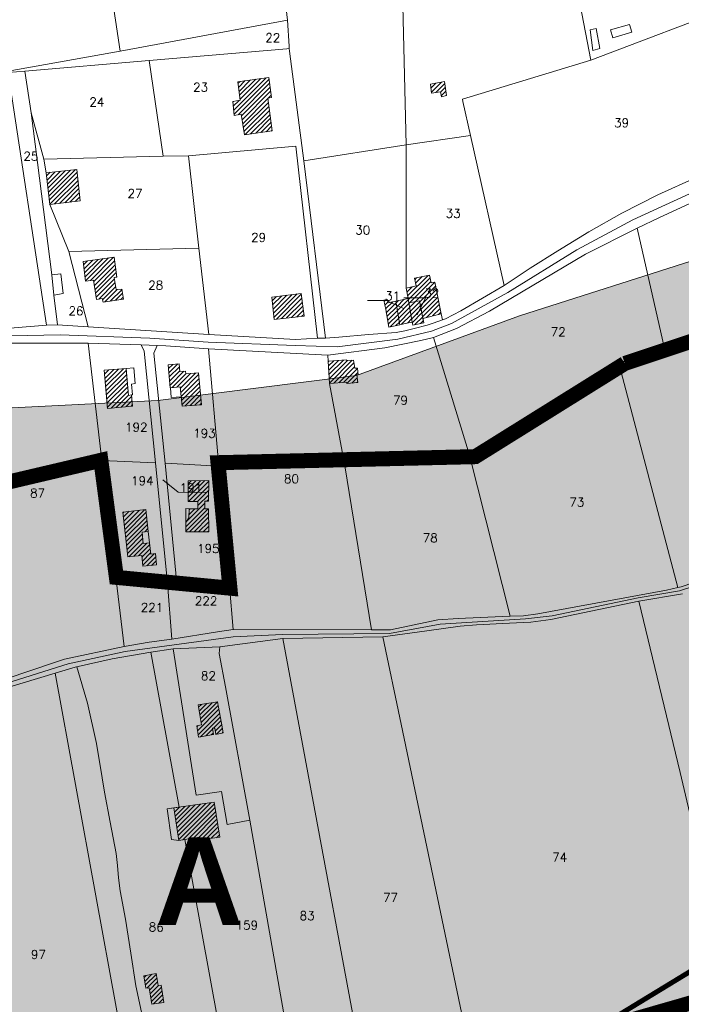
# Model space of a CAD drawing. Header units: metres. Extents: x 578835 to 593571, y 248557 to 255108.
# Tile 130 of 251: x 585143 to 585408, y 251097 to 251490. Entities that reach past the tile are written whole.
import ezdxf

# ---------------------------------------------------------------- set-up
doc = ezdxf.new("R2010")
doc.units = ezdxf.units.M
doc.linetypes.add('CACHEX2', pattern=[0.75, 0.5, -0.25])
doc.linetypes.add('SOLID_LINE', pattern=[0])
for name, color, linetype, lineweight in [('Cad-BATIMENT_BATI_LEGER13', 7, 'SOLID_LINE', 0), ('Cad-BATIMENT_BATI_PRIVE12', 7, 'SOLID_LINE', 0), ('Cad-BATIMENT_BATI_PRIVE12_HACH', 7, 'SOLID_LINE', 0), ('Cad-PARCELLAIRE_PARCELLE1', 250, 'SOLID_LINE', 0), ('Cad-PARCELLAIRE_PARCELLE1_', 250, 'SOLID_LINE', 0), ('Cad-RESEAU_ROUT_AXE_DE_VOIE26', 255, 'SOLID_LINE', 0), ('Cad-RESEAU_ROUT_LIMITE_DE_VOIE_P23', 8, 'SOLID_LINE', 0), ('Cad-TOPONYMIE_DETAIL_PARCELLAIR181', 7, 'SOLID_LINE', 0), ('Cad-TOPONYMIE_NUMERO_DE_PARCELL182', 250, 'SOLID_LINE', 0), ('EBC', 114, 'Continuous', 53), ('EBC hachures', 114, 'Continuous', 18), ('PLU', 7, 'CACHEX2', 5), ('PPRI global - contour', 152, 'Continuous', 5), ('PPRI global - hachures', 152, 'Continuous', 5)]:
    doc.layers.add(name, color=color, linetype=linetype, lineweight=lineweight)
doc.layers.add('PLU nom', color=7, linetype='Continuous')
doc.styles.get("Standard").update_dxf_attribs({"font": 'arialbd_0.ttf', "height": 50})
doc.styles.add('TEXTSTYLE_45_11', font='txt.shx', dxfattribs={"oblique": 50})

msp = doc.modelspace()

# ---------------------------------------------------------------- hatches: boundary and pattern name
at = {"layer": 'Cad-BATIMENT_BATI_PRIVE12_HACH', "ltscale": 0.4}
h = msp.add_hatch(dxfattribs=at)
h.set_pattern_fill('ANSI31', color=256, scale=0.4, style=0)
h.paths.add_polyline_path([(585244.16, 251445.94), (585242.49, 251459.07), (585243.87, 251459.29), (585242.87, 251467.35), (585230.4, 251465.63), (585231.42, 251458.26), (585228.42, 251457.67), (585229.05, 251452.15), (585231.82, 251452.61), (585233.08, 251444.46)])
h = msp.add_hatch(dxfattribs=at)
h.set_pattern_fill('ANSI31', color=256, scale=0.4, style=0)
h.paths.add_polyline_path([(585313.87, 251460.14), (585313.07, 251465.65), (585307.39, 251464.61), (585307.85, 251461.09), (585311.44, 251461.61), (585311.85, 251459.63)])
h = msp.add_hatch(dxfattribs=at)
h.set_pattern_fill('ANSI31', color=256, scale=0.4, style=0)
h.paths.add_polyline_path([(585167.44, 251418.01), (585166.14, 251430.61), (585153.89, 251429.25), (585155.27, 251416.54)])
h = msp.add_hatch(dxfattribs=at)
h.set_pattern_fill('ANSI31', color=256, scale=0.4, style=0)
h.paths.add_polyline_path([(585181.78, 251382.54), (585181.05, 251387.38), (585182.11, 251387.58), (585181.03, 251395.52), (585168.64, 251393.81), (585169.63, 251385.97), (585172.81, 251386.35), (585174.03, 251378.65), (585176.31, 251378.95), (585176.68, 251377.54), (585184.74, 251378.76), (585184.16, 251382.73)])
h = msp.add_hatch(dxfattribs=at)
h.set_pattern_fill('ANSI31', color=256, scale=0.4, style=0)
h.paths.add_polyline_path([(585311.69, 251372.9), (585309.24, 251385.51), (585307.69, 251385.27), (585307.1, 251388.34), (585301.03, 251387.06), (585301.78, 251384), (585297.73, 251383.1), (585298.49, 251379.03), (585298.79, 251377.28), (585303.1, 251378.08), (585304.43, 251371.06)])
h = msp.add_hatch(dxfattribs=at)
h.set_pattern_fill('ANSI31', color=256, scale=0.4, style=0)
h.paths.add_polyline_path([(585257.02, 251372), (585255.78, 251381.04), (585244.03, 251379.5), (585245.02, 251370.66)])
h = msp.add_hatch(dxfattribs=at)
h.set_pattern_fill('ANSI31', color=256, scale=0.4, style=0)
h.paths.add_polyline_path([(585300.1, 251369.59), (585298.79, 251377.28), (585298.49, 251379.03), (585293.54, 251377.95), (585295.24, 251368.52), (585297.34, 251369.02)])
h = msp.add_hatch(dxfattribs=at)
h.set_pattern_fill('ANSI31', color=256, scale=0.4, style=0)
h.paths.add_polyline_path([(585295.24, 251368.52), (585293.54, 251377.95), (585290.48, 251377.26), (585290.2, 251378.57), (585288.82, 251378.34), (585289.54, 251374.61), (585290.79, 251367.58)])
h = msp.add_hatch(dxfattribs=at)
h.set_pattern_fill('ANSI31', color=256, scale=0.4, style=0)
h.paths.add_polyline_path([(585304.82, 251369.31), (585303.1, 251378.08), (585298.79, 251377.28), (585298.94, 251376.52), (585300.19, 251369.6), (585300.37, 251368.38)])
h = msp.add_hatch(dxfattribs=at)
h.set_pattern_fill('ANSI31', color=256, scale=0.4, style=0)
h.paths.add_polyline_path([(585207.02, 251352.88), (585202.68, 251352.51), (585203.45, 251343.33), (585207.47, 251343.66), (585207.79, 251339.79), (585208.18, 251336.03), (585215.97, 251336.57), (585214.74, 251349.28), (585209.67, 251348.86), (585209.58, 251349.97), (585207.27, 251349.89)])
h = msp.add_hatch(dxfattribs=at)
h.set_pattern_fill('ANSI31', color=256, scale=0.4, style=0)
h.paths.add_polyline_path([(585277.15, 251351.17), (585276.73, 251354.36), (585273.93, 251354.25), (585273.91, 251354.46), (585266.62, 251353.97), (585267.03, 251345.08), (585273.84, 251345.54), (585273.97, 251344.99), (585278.38, 251345.48), (585278.04, 251348.46), (585278.54, 251348.5), (585278.31, 251351.15)])
h = msp.add_hatch(dxfattribs=at)
h.set_pattern_fill('ANSI31', color=256, scale=0.4, style=0)
h.paths.add_polyline_path([(585178.34, 251335.09), (585188.31, 251336.04), (585187.94, 251340.47), (585186.8, 251340.26), (585185.9, 251351), (585177.06, 251350.37)])
h = msp.add_hatch(dxfattribs=at)
h.set_pattern_fill('ANSI31', color=256, scale=0.4, style=0)
h.paths.add_polyline_path([(585218.84, 251306.26), (585210.61, 251306.13), (585210.64, 251297.89), (585214.51, 251297.88), (585214.51, 251294.98), (585210.96, 251295.02), (585210.94, 251291.34), (585209.68, 251289.56), (585209.67, 251285.77), (585218.82, 251285.76), (585218.79, 251295), (585217.23, 251294.98), (585217.22, 251298), (585218.79, 251298.02)])
h = msp.add_hatch(dxfattribs=at)
h.set_pattern_fill('ANSI31', color=256, scale=0.4, style=0)
h.paths.add_polyline_path([(585193.76, 251294.69), (585194.65, 251285.96), (585192.21, 251285.65), (585192.66, 251281.12), (585195.12, 251281.32), (585195.66, 251276.91), (585197.54, 251277.06), (585197.92, 251272.52), (585192.52, 251272.07), (585192.08, 251276.27), (585186.51, 251275.8), (585184.44, 251293.69)])
h = msp.add_hatch(dxfattribs=at)
h.set_pattern_fill('ANSI31', color=256, scale=0.4, style=0)
h.paths.add_polyline_path([(585223.99, 251209.28), (585222.36, 251217.83), (585214.55, 251216.62), (585215.96, 251208.6), (585214.01, 251208.22), (585214.73, 251203.71), (585220.74, 251204.76), (585220.28, 251207.29), (585221.26, 251207.37), (585221.72, 251204.84), (585224.56, 251205.42)])
h = msp.add_hatch(dxfattribs=at)
h.set_pattern_fill('ANSI31', color=256, scale=0.4, style=0)
h.paths.add_polyline_path([(585223.27, 251163.73), (585221.03, 251177.7), (585204.89, 251175.46), (585206.88, 251162.47), (585209.33, 251162.79), (585215.1, 251163.72), (585215.27, 251162.73)])
h = msp.add_hatch(dxfattribs=at)
h.set_pattern_fill('ANSI31', color=256, scale=0.4, style=0)
h.paths.add_polyline_path([(585200.85, 251097.65), (585199.78, 251104.58), (585198.63, 251104.49), (585197.89, 251109.33), (585192.86, 251108.35), (585193.69, 251103.4), (585194.99, 251103.62), (585196.04, 251097.02)])
at = {"layer": 'EBC hachures', "ltscale": 0.4}
h = msp.add_hatch(dxfattribs=at)
h.set_pattern_fill('EBC', color=256, scale=6, style=0, pattern_type=2)
h.set_pattern_definition([(0, (0, 0), (0, 48), []), (90, (0, 0), (-48, 3e-15), []), (90, (6, 0), (-48, 3e-15), [-21, 6, -21]), (90, (42, 0), (-48, 3e-15), [-21, 6, -21]), (0, (0, 6), (0, 48), [-21, 6, -21]), (0, (0, 42), (0, 48), [-21, 6, -21]), (90, (6.6, 0), (-48, 3e-15), [-18, 3, -6, 3, -18]), (90, (41.4, 0), (-48, 3e-15), [-18, 3, -6, 3, -18]), (90, (7.2, 0), (-48, 3e-15), [-16.2, 1.8, -12, 1.8, -16.2]), (90, (40.8, 0), (-48, 3e-15), [-16.2, 1.8, -12, 1.8, -16.2]), (90, (7.8, 0), (-48, 3e-15), [-15, 1.2, -15.6, 1.2, -15]), (90, (40.2, 0), (-48, 3e-15), [-15, 1.2, -15.6, 1.2, -15]), (90, (8.4, 0), (-48, 3e-15), [-14.4, 0.6, -18, 0.6, -14.4]), (90, (39.6, 0), (-48, 3e-15), [-14.4, 0.6, -18, 0.6, -14.4]), (90, (9, 0), (-48, 3e-15), [-13.5, 0.6, -19.8, 0.6, -13.5]), (90, (39, 0), (-48, 3e-15), [-13.5, 0.6, -19.8, 0.6, -13.5]), (90, (9.6, 0), (-48, 3e-15), [-12.6, 0.6, -21.6, 0.6, -12.6]), (90, (38.4, 0), (-48, 3e-15), [-12.6, 0.6, -21.6, 0.6, -12.6]), (90, (10.2, 0), (-48, 3e-15), [-12, 0.6, -22.8, 0.6, -12]), (90, (37.8, 0), (-48, 3e-15), [-12, 0.6, -22.8, 0.6, -12]), (90, (10.8, 0), (-48, 3e-15), [-11.4, 0.3, -24.6, 0.3, -11.4]), (90, (37.2, 0), (-48, 3e-15), [-11.4, 0.3, -24.6, 0.3, -11.4]), (90, (11.28, 0), (-48, 3e-15), [-11.22, 0, -25.56, 0, -11.22]), (90, (36.72, 0), (-48, 3e-15), [-11.22, 0, -25.56, 0, -11.22]), (0, (0, 6.6), (0, 48), [-18, 3, -6, 3, -18]), (0, (0, 41.4), (0, 48), [-18, 3, -6, 3, -18]), (0, (0, 7.2), (0, 48), [-16.2, 1.8, -12, 1.8, -16.2]), (0, (0, 40.8), (0, 48), [-16.2, 1.8, -12, 1.8, -16.2]), (0, (0, 7.8), (0, 48), [-15, 1.2, -15.6, 1.2, -15]), (0, (0, 40.2), (0, 48), [-15, 1.2, -15.6, 1.2, -15]), (0, (0, 8.4), (0, 48), [-14.4, 0.6, -18, 0.6, -14.4]), (0, (0, 39.6), (0, 48), [-14.4, 0.6, -18, 0.6, -14.4]), (0, (0, 9), (0, 48), [-13.5, 0.6, -19.8, 0.6, -13.5]), (0, (0, 39), (0, 48), [-13.5, 0.6, -19.8, 0.6, -13.5]), (0, (0, 9.6), (0, 48), [-12.6, 0.6, -21.6, 0.6, -12.6]), (0, (0, 38.4), (0, 48), [-12.6, 0.6, -21.6, 0.6, -12.6]), (0, (0, 10.2), (0, 48), [-12, 0.6, -22.8, 0.6, -12]), (0, (0, 37.8), (0, 48), [-12, 0.6, -22.8, 0.6, -12]), (0, (0, 10.8), (0, 48), [-11.4, 0.3, -24.6, 0.3, -11.4]), (0, (0, 37.2), (0, 48), [-11.4, 0.3, -24.6, 0.3, -11.4])])
h.paths.add_polyline_path([(585764.55, 251412.8), (585680.47, 251386.26), (585657.99, 251397.31), (585497.19, 251345.03), (585460.38, 251331.48), (585464.25, 251288.88), (585479.75, 251248.22), (585501.06, 251228.86), (585513.66, 251194.98), (585504.94, 251153.35), (585413.88, 251111.72), (585351.89, 251073.97), (585317.98, 251034.28), (585378.04, 251059.45), (585480.72, 251097.2), (585549.5, 251155.29), (585630.87, 251226.93), (585686.08, 251285.01), (585730.64, 251357.62), (585786.17, 251403.44), (585810.39, 251426.68), (585895.64, 251472.18), (586006.07, 251520.58), (586101.97, 251538.01), (586103.9, 251560.27), (586029.32, 251542.85), (585949.88, 251516.71), (585861.73, 251481.86), (585775.52, 251443.13), (585757.11, 251430.55), (585761.96, 251414.09)])
at = {"layer": 'PPRI global - hachures', "ltscale": 0.4}
h = msp.add_hatch(dxfattribs=at)
h.set_pattern_fill('ANSI36', color=256, scale=2, style=0)
h.paths.add_polyline_path([(585242.56, 250780.23), (585265.66, 250798.09), (585286.7, 250804.38), (585289.93, 250787.96), (585326.39, 250810.17), (585330.51, 250825.48), (585332.77, 250868.33), (585348.01, 250892.87), (585368.08, 250929.4), (585385.04, 250960.79), (585420, 251010.54), (585447.53, 251036.99), (585518.72, 251077.28), (585598.27, 251123.95), (585621.04, 251151.16), (585692.53, 251198.38), (585723.43, 251230.19), (585637.54, 251423.36), (585591.28, 251427.03), (585538.57, 251422.44), (585488.16, 251414.81), (585414.83, 251394.96), (585343.03, 251372.05), (585277.87, 251348.23), (585198.43, 251338.3), (585108.29, 251333.72), (585046.42, 251316.92), (585001.35, 251284.85), (584795.87, 251178.72), (584800.22, 251164.72), (584815.5, 251086.08), (584822.37, 251051.72), (584819.32, 251024.99), (584791.82, 251006.67), (584731.47, 250981.47), (584700.16, 250976.13), (584659.67, 250974.6), (584593.22, 250952.46), (584510.56, 250915.62), (584433.42, 250868.28), (584351.68, 250824.76), (584321.89, 250808.72), (584305.85, 250783.52), (584289.81, 250751.95), (584310.44, 250703.84), (584324.95, 250679.41), (584347.1, 250669.48), (584371.55, 250659.56), (584400.57, 250641.23), (584409.74, 250621.38), (584399.81, 250601.53), (584383, 250586.26), (584353.21, 250570.99), (584343.28, 250555.72), (584342.52, 250547.32), (584351.68, 250539.68), (584363.14, 250532.81), (584402.1, 250526.7), (584442.58, 250516.01), (584470.85, 250509.9), (584483.07, 250499.98), (584489.18, 250483.18), (584480.78, 250466.38), (584358.94, 250424.9), (584287.9, 250398.94), (584209.22, 250382.14), (584125.96, 250363.05), (584103.32, 250351.74), (584085.24, 250360.61), (584066.5, 250379.34), (584071.07, 250273.21), (584114.62, 250275.14), (584147.19, 250265.93), (584185.77, 250251.87), (584224.57, 250241.26), (584264.15, 250239.99), (584302.22, 250247.96), (584339.45, 250262.04), (584392.88, 250285.19), (584363.5, 250180.41), (584396.55, 250191.71), (584429.35, 250209.71), (584463.06, 250232.48), (584509.48, 250247.33), (584563.23, 250258.54), (584653.27, 250281.47), (584710.91, 250295.68), (584752.12, 250307.72), (584786.5, 250341.33), (584838.38, 250380.15), (584946.57, 250440.75), (585046.31, 250526.64), (585147.58, 250632.48), (585219.01, 250708.68), (585240.76, 250756.07)])

# ---------------------------------------------------------------- linework, layer by layer
at = {"layer": 'Cad-BATIMENT_BATI_LEGER13'}
for points in [[(585375.12, 251478.87), (585373.62, 251486.88), (585371.27, 251486.35), (585372.3, 251478.08), (585375.12, 251478.87), (585375.12, 251478.87)], [(585375.12, 251478.87), (585373.62, 251486.88), (585371.27, 251486.35), (585372.3, 251478.08), (585375.12, 251478.87), (585375.12, 251478.87)], [(585387.85, 251485.4), (585387.02, 251488.45), (585379.44, 251486.37), (585380.28, 251483.2), (585387.85, 251485.4), (585387.85, 251485.4)], [(585387.85, 251485.4), (585387.02, 251488.45), (585379.44, 251486.37), (585380.28, 251483.2), (585387.85, 251485.4), (585387.85, 251485.4)], [(585160.72, 251380.99), (585159.74, 251388.83), (585156.07, 251388.41), (585156.99, 251380.35), (585160.72, 251380.99), (585160.72, 251380.99)], [(585160.72, 251380.99), (585159.74, 251388.83), (585156.07, 251388.41), (585156.99, 251380.35), (585160.72, 251380.99), (585160.72, 251380.99)], [(585185.9, 251351), (585186.8, 251340.26), (585187.94, 251340.47), (585188.43, 251340.51), (585187.99, 251344.82), (585189.45, 251345.06), (585188.93, 251351.36), (585185.9, 251351), (585185.9, 251351)], [(585185.9, 251351), (585186.8, 251340.26), (585187.94, 251340.47), (585188.43, 251340.51), (585187.99, 251344.82), (585189.45, 251345.06), (585188.93, 251351.36), (585185.9, 251351), (585185.9, 251351)], [(585210.96, 251295.02), (585210.94, 251291.34), (585209.68, 251289.56), (585209.72, 251295.03), (585210.96, 251295.02), (585210.96, 251295.02)], [(585210.96, 251295.02), (585210.94, 251291.34), (585209.68, 251289.56), (585209.72, 251295.03), (585210.96, 251295.02), (585210.96, 251295.02)], [(585194.65, 251285.96), (585192.21, 251285.65), (585192.66, 251281.12), (585195.12, 251281.32), (585194.65, 251285.96), (585194.65, 251285.96)], [(585194.65, 251285.96), (585192.21, 251285.65), (585192.66, 251281.12), (585195.12, 251281.32), (585194.65, 251285.96), (585194.65, 251285.96)], [(585206.88, 251162.47), (585204.89, 251175.46), (585202.28, 251175.13), (585203.97, 251162.79), (585206.88, 251162.47), (585206.88, 251162.47)], [(585206.88, 251162.47), (585204.89, 251175.46), (585202.28, 251175.13), (585203.97, 251162.79), (585206.88, 251162.47), (585206.88, 251162.47)]]:
    msp.add_lwpolyline(points, close=True, dxfattribs=at)
at = {"layer": 'Cad-BATIMENT_BATI_PRIVE12'}
for points in [[(585244.16, 251445.94), (585242.49, 251459.07), (585243.87, 251459.29), (585242.87, 251467.35), (585230.4, 251465.63), (585231.42, 251458.26), (585228.42, 251457.67), (585229.05, 251452.15), (585231.82, 251452.61), (585233.08, 251444.46), (585244.16, 251445.94), (585244.16, 251445.94)], [(585313.87, 251460.14), (585313.07, 251465.65), (585307.39, 251464.61), (585307.85, 251461.09), (585311.44, 251461.61), (585311.85, 251459.63), (585313.87, 251460.14), (585313.87, 251460.14)], [(585167.44, 251418.01), (585166.14, 251430.61), (585153.89, 251429.25), (585155.27, 251416.54), (585167.44, 251418.01), (585167.44, 251418.01)], [(585181.78, 251382.54), (585181.05, 251387.38), (585182.11, 251387.58), (585181.03, 251395.52), (585168.64, 251393.81), (585169.63, 251385.97), (585172.81, 251386.35), (585174.03, 251378.65), (585176.31, 251378.95), (585176.68, 251377.54), (585184.74, 251378.76), (585184.16, 251382.73), (585181.78, 251382.54), (585181.78, 251382.54)], [(585311.69, 251372.9), (585309.24, 251385.51), (585307.69, 251385.27), (585307.1, 251388.34), (585301.03, 251387.06), (585301.78, 251384), (585297.73, 251383.1), (585298.49, 251379.03), (585298.79, 251377.28), (585303.1, 251378.08), (585304.43, 251371.06), (585311.69, 251372.9), (585311.69, 251372.9)], [(585257.02, 251372), (585255.78, 251381.04), (585244.03, 251379.5), (585245.02, 251370.66), (585257.02, 251372), (585257.02, 251372)], [(585300.1, 251369.59), (585298.79, 251377.28), (585298.79, 251377.28), (585298.79, 251377.28), (585298.49, 251379.03), (585293.54, 251377.95), (585295.24, 251368.52), (585297.34, 251369.02), (585300.1, 251369.59), (585300.1, 251369.59)], [(585295.24, 251368.52), (585293.54, 251377.95), (585290.48, 251377.26), (585290.2, 251378.57), (585288.82, 251378.34), (585289.54, 251374.61), (585290.79, 251367.58), (585295.24, 251368.52), (585295.24, 251368.52)], [(585304.82, 251369.31), (585303.1, 251378.08), (585298.79, 251377.28), (585298.94, 251376.52), (585300.19, 251369.6), (585300.37, 251368.38), (585304.82, 251369.31), (585304.82, 251369.31)], [(585207.02, 251352.88), (585202.68, 251352.51), (585203.45, 251343.33), (585207.47, 251343.66), (585207.79, 251339.79), (585208.18, 251336.03), (585215.97, 251336.57), (585214.74, 251349.28), (585209.67, 251348.86), (585209.58, 251349.97), (585207.27, 251349.89), (585207.02, 251352.88), (585207.02, 251352.88)], [(585277.15, 251351.17), (585276.73, 251354.36), (585273.93, 251354.25), (585273.91, 251354.46), (585266.62, 251353.97), (585267.03, 251345.08), (585273.84, 251345.54), (585273.97, 251344.99), (585278.38, 251345.48), (585278.04, 251348.46), (585278.54, 251348.5), (585278.31, 251351.15), (585277.15, 251351.17), (585277.15, 251351.17)], [(585178.34, 251335.09), (585188.31, 251336.04), (585187.94, 251340.47), (585186.8, 251340.26), (585185.9, 251351), (585177.06, 251350.37), (585178.34, 251335.09), (585178.34, 251335.09)], [(585218.84, 251306.26), (585210.61, 251306.13), (585210.64, 251297.89), (585214.51, 251297.88), (585214.51, 251294.98), (585210.96, 251295.02), (585210.94, 251291.34), (585209.68, 251289.56), (585209.67, 251285.77), (585218.82, 251285.76), (585218.79, 251295), (585217.23, 251294.98), (585217.22, 251298), (585218.79, 251298.02), (585218.84, 251306.26), (585218.84, 251306.26)], [(585193.76, 251294.69), (585194.65, 251285.96), (585192.21, 251285.65), (585192.66, 251281.12), (585195.12, 251281.32), (585195.66, 251276.91), (585197.54, 251277.06), (585197.92, 251272.52), (585192.52, 251272.07), (585192.08, 251276.27), (585186.51, 251275.8), (585184.44, 251293.69), (585193.76, 251294.69), (585193.76, 251294.69)], [(585223.99, 251209.28), (585222.36, 251217.83), (585214.55, 251216.62), (585215.96, 251208.6), (585214.01, 251208.22), (585214.73, 251203.71), (585220.74, 251204.76), (585220.28, 251207.29), (585221.26, 251207.37), (585221.72, 251204.84), (585224.56, 251205.42), (585223.99, 251209.28), (585223.99, 251209.28)], [(585223.27, 251163.73), (585221.03, 251177.7), (585204.89, 251175.46), (585206.88, 251162.47), (585209.33, 251162.79), (585215.1, 251163.72), (585215.27, 251162.73), (585223.27, 251163.73), (585223.27, 251163.73)], [(585200.85, 251097.65), (585199.78, 251104.58), (585198.63, 251104.49), (585197.89, 251109.33), (585192.86, 251108.35), (585193.69, 251103.4), (585194.99, 251103.62), (585196.04, 251097.02), (585200.85, 251097.65), (585200.85, 251097.65)]]:
    msp.add_lwpolyline(points, close=True, dxfattribs=at)
at = {"layer": 'Cad-PARCELLAIRE_PARCELLE1'}
for points in [[(585297.71, 251440.39), (585323.37, 251444.11), (585320.34, 251457.68), (585320.18, 251458.67), (585371.47, 251474.22), (585345.78, 251607.73), (585338.85, 251644.16), (585292.92, 251640.42), (585297.71, 251440.39), (585297.71, 251440.39)], [(585250.97, 251478.84), (585250.97, 251479.85), (585250.35, 251490.16), (585244.86, 251536.97), (585244.78, 251537.97), (585244.62, 251538.95), (585240.2, 251563.1), (585239.96, 251564.08), (585239.8, 251565.08), (585233.95, 251590.56), (585230.68, 251611.91), (585229.26, 251618.03), (585224.93, 251636.29), (585252.22, 251637.13), (585292.92, 251640.42), (585297.71, 251440.39), (585256.87, 251433.96), (585251.13, 251477.85), (585250.97, 251478.84), (585250.97, 251478.84)], [(585164.03, 251629.07), (585175.61, 251530.16), (585183.45, 251477.87), (585250.35, 251490.16), (585244.86, 251536.97), (585244.78, 251537.97), (585243.8, 251537.88), (585199.46, 251532.82), (585198.48, 251532.75), (585198.31, 251533.74), (585195.49, 251557.69), (585195.39, 251558.69), (585196.38, 251558.77), (585238.97, 251564), (585239.96, 251564.08), (585239.8, 251565.08), (585233.95, 251590.56), (585230.68, 251611.91), (585188.92, 251607.53), (585185.84, 251631.46), (585169.33, 251629.74), (585164.03, 251629.07), (585164.03, 251629.07)], [(585089.15, 251615.67), (585134.8, 251469.23), (585183.45, 251477.87), (585175.61, 251530.16), (585164.03, 251629.07), (585151.38, 251627.57), (585096.69, 251617.2), (585090.13, 251615.87), (585089.15, 251615.67), (585089.15, 251615.67)], [(585009.38, 251590.71), (585024.14, 251596.63), (585039.41, 251601.25), (585042.45, 251602.4), (585049.1, 251604.63), (585059.15, 251607.7), (585069.83, 251611.05), (585084.21, 251614.58), (585088.18, 251615.47), (585089.15, 251615.67), (585134.8, 251469.23), (585138.66, 251469.32), (585153.96, 251368.28), (585131.2, 251366.48), (585119.76, 251365.2), (585107.13, 251363.35), (585104.33, 251381.07), (585094.34, 251521.13), (585093.23, 251537.32), (585091.96, 251554.48), (585090.35, 251577.65), (585016.44, 251561.43), (585009.38, 251590.71), (585009.38, 251590.71)], [(585336.88, 251384.26), (585347.26, 251391.15), (585358.3, 251398.1), (585370.78, 251405.61), (585383.92, 251413.05), (585398.32, 251420.39), (585413.56, 251427.35), (585431.44, 251435.31), (585441.66, 251439.41), (585432.26, 251487.66), (585430.52, 251496.66), (585371.47, 251474.22), (585320.18, 251458.67), (585320.34, 251457.68), (585323.37, 251444.11), (585336.88, 251384.26), (585336.88, 251384.26)], [(585134.8, 251469.23), (585138.66, 251469.32), (585145.29, 251469.89), (585194.99, 251474.05), (585249.99, 251478.76), (585250.97, 251478.84), (585250.97, 251479.85), (585250.35, 251490.16), (585183.45, 251477.87), (585134.8, 251469.23), (585134.8, 251469.23)], [(585194.99, 251474.05), (585249.99, 251478.76), (585250.97, 251478.84), (585251.13, 251477.85), (585256.87, 251433.96), (585265.44, 251363.12), (585262.3, 251363.19), (585253.66, 251439.83), (585210.69, 251436.01), (585200.66, 251435.83), (585194.99, 251474.05), (585194.99, 251474.05)], [(585194.99, 251474.05), (585200.66, 251435.83), (585152.94, 251434.63), (585147.93, 251453.16), (585145.29, 251469.89), (585194.99, 251474.05), (585194.99, 251474.05)], [(585145.29, 251469.89), (585147.93, 251453.16), (585156.07, 251388.41), (585156.99, 251380.35), (585158.39, 251368.54), (585153.96, 251368.28), (585138.66, 251469.32), (585145.29, 251469.89), (585145.29, 251469.89)], [(585147.93, 251453.16), (585152.94, 251434.63), (585153.89, 251429.25), (585155.27, 251416.54), (585162.87, 251397.78), (585170.66, 251367.67), (585158.39, 251368.54), (585156.99, 251380.35), (585156.07, 251388.41), (585147.93, 251453.16), (585147.93, 251453.16)], [(585298.49, 251379.03), (585297.73, 251383.1), (585297.71, 251440.39), (585323.37, 251444.11), (585336.88, 251384.26), (585319.6, 251374.01), (585313.51, 251370.94), (585312.22, 251370.49), (585311.69, 251372.9), (585304.43, 251371.06), (585303.1, 251378.08), (585298.79, 251377.28), (585298.49, 251379.03), (585298.49, 251379.03)], [(585214.94, 251399.13), (585210.69, 251436.01), (585253.66, 251439.83), (585262.3, 251363.19), (585253.44, 251362.67), (585218.81, 251364.68), (585214.94, 251399.13), (585214.94, 251399.13)], [(585300.1, 251369.59), (585300.37, 251368.38), (585304.82, 251369.31), (585304.43, 251371.06), (585311.69, 251372.9), (585312.22, 251370.49), (585308.54, 251369.18), (585306.06, 251368.31), (585300.98, 251366.99), (585297.26, 251366.12), (585293.69, 251365.37), (585282.71, 251364.57), (585270.84, 251363.57), (585265.44, 251363.12), (585256.87, 251433.96), (585297.71, 251440.39), (585297.73, 251383.1), (585298.49, 251379.03), (585293.54, 251377.95), (585295.24, 251368.52), (585297.34, 251369.02), (585300.1, 251369.59), (585300.1, 251369.59)], [(585200.66, 251435.83), (585210.69, 251436.01), (585214.94, 251399.13), (585162.87, 251397.78), (585155.27, 251416.54), (585153.89, 251429.25), (585152.94, 251434.63), (585200.66, 251435.83), (585200.66, 251435.83)], [(585435.98, 251427.56), (585432.86, 251426.3), (585427.66, 251424.41), (585422.57, 251422.2), (585417.24, 251419.86), (585409.07, 251416.05), (585398.91, 251411.3), (585390.04, 251407.1), (585400.9, 251359.08), (585450.43, 251375.04), (585435.98, 251427.56), (585435.98, 251427.56)], [(585400.9, 251359.08), (585384.69, 251353.82), (585382.88, 251352.66), (585323.1, 251316.45), (585308.62, 251363.39), (585317.88, 251366.96), (585330.98, 251373.95), (585369.39, 251396.68), (585390.04, 251407.1), (585400.9, 251359.08), (585400.9, 251359.08)], [(585170.66, 251367.67), (585218.81, 251364.68), (585214.94, 251399.13), (585162.87, 251397.78), (585170.66, 251367.67), (585170.66, 251367.67)], [(585300.1, 251369.59), (585298.79, 251377.28), (585298.49, 251379.03), (585293.54, 251377.95), (585295.24, 251368.52), (585297.34, 251369.02), (585300.1, 251369.59), (585300.1, 251369.59)], [(585300.1, 251369.59), (585300.37, 251368.38), (585304.82, 251369.31), (585304.43, 251371.06), (585303.1, 251378.08), (585298.79, 251377.28), (585300.1, 251369.59), (585300.1, 251369.59)], [(585450.43, 251375.04), (585400.9, 251359.08), (585384.69, 251353.82), (585382.88, 251352.66), (585406.34, 251263.55), (585407.64, 251263.77), (585436.33, 251273.64), (585473.24, 251288.67), (585458.07, 251345.81), (585450.43, 251375.04), (585450.43, 251375.04)], [(585308.62, 251363.39), (585303.6, 251362.19), (585289.25, 251359.31), (585266.42, 251356.4), (585266.62, 251353.97), (585267.03, 251345.08), (585273.25, 251312.16), (585323.1, 251316.45), (585308.62, 251363.39), (585308.62, 251363.39)], [(585184.98, 251240.01), (585161.16, 251234.89), (585156.75, 251233.41), (585138.24, 251227.18), (585132.12, 251245.05), (585128.83, 251262.73), (585124.98, 251285.14), (585121.5, 251302.91), (585116.99, 251320.48), (585108.77, 251356.58), (585122.37, 251359.61), (585128.22, 251360.55), (585136.5, 251361.14), (585148.21, 251361.11), (585170.63, 251361.2), (585176.13, 251314.28), (585181.85, 251266.61), (585184.98, 251240.01), (585184.98, 251240.01)], [(585191.87, 251360.53), (585170.63, 251361.2), (585176.13, 251314.28), (585197.55, 251313.29), (585193.08, 251357.96), (585191.87, 251360.53), (585191.87, 251360.53)], [(585206.12, 251265.18), (585201.44, 251313.17), (585196.85, 251357.15), (585198.16, 251360.28), (585191.87, 251360.53), (585193.08, 251357.96), (585197.55, 251313.29), (585202.4, 251265.32), (585206.12, 251265.18), (585206.12, 251265.18)], [(585198.16, 251360.28), (585201.63, 251360.12), (585218.72, 251358.87), (585222.89, 251312.07), (585201.44, 251313.17), (585196.85, 251357.15), (585198.16, 251360.28), (585198.16, 251360.28)], [(585228.6, 251246.78), (585227.07, 251264.04), (585222.89, 251312.07), (585218.72, 251358.87), (585266.42, 251356.4), (585266.62, 251353.97), (585267.03, 251345.08), (585273.25, 251312.16), (585283.85, 251246.61), (585228.6, 251246.78), (585228.6, 251246.78)], [(585406.34, 251263.55), (585401.74, 251262.5), (585350.35, 251252.95), (585344.55, 251252.25), (585339.29, 251252.04), (585323.1, 251316.45), (585382.88, 251352.66), (585406.34, 251263.55), (585406.34, 251263.55)], [(585339.29, 251252.04), (585318.52, 251251.08), (585310.39, 251250.62), (585291.52, 251246.58), (585283.85, 251246.61), (585273.25, 251312.16), (585323.1, 251316.45), (585339.29, 251252.04), (585339.29, 251252.04)], [(585202.4, 251265.32), (585181.85, 251266.61), (585176.13, 251314.28), (585197.55, 251313.29), (585202.4, 251265.32), (585202.4, 251265.32)], [(585206.12, 251265.18), (585227.07, 251264.04), (585222.89, 251312.07), (585201.44, 251313.17), (585206.12, 251265.18), (585206.12, 251265.18)], [(585204.1, 251242.94), (585194.98, 251241.62), (585184.98, 251240.01), (585181.85, 251266.61), (585202.4, 251265.32), (585204.1, 251242.94), (585204.1, 251242.94)], [(585204.1, 251242.94), (585222.33, 251245.8), (585228.6, 251246.78), (585227.07, 251264.04), (585206.12, 251265.18), (585202.4, 251265.32), (585204.1, 251242.94), (585204.1, 251242.94)], [(585390.72, 251258.12), (585355.48, 251250.71), (585347.56, 251249.71), (585339.03, 251249.23), (585325.9, 251248.57), (585319.25, 251248.13), (585305.97, 251246.23), (585288.46, 251243.76), (585295.74, 251208.93), (585330.7, 251041.53), (585432.75, 251081.06), (585407.18, 251189.61), (585390.72, 251258.12), (585390.72, 251258.12)], [(585248.44, 251243.2), (585288.85, 251026.32), (585261.95, 251018.82), (585235.31, 251170.53), (585225.49, 251223.89), (585223.05, 251237.17), (585223.24, 251239.86), (585248.44, 251243.2), (585248.44, 251243.2)], [(585330.7, 251041.53), (585288.85, 251026.32), (585248.44, 251243.2), (585288.46, 251243.76), (585295.74, 251208.93), (585330.7, 251041.53), (585330.7, 251041.53)], [(585195.72, 251237.68), (585180.28, 251235.04), (585165.4, 251231.68), (585157.52, 251229.23), (585198.06, 251006.9), (585207.32, 251008.46), (585213.36, 251010.18), (585229.68, 251014.22), (585236.18, 251015.33), (585209.33, 251162.79), (585206.88, 251162.47), (585203.97, 251162.79), (585202.28, 251175.13), (585207.01, 251175.74), (585195.72, 251237.68), (585195.72, 251237.68)], [(585204.68, 251238.98), (585195.72, 251237.68), (585207.01, 251175.74), (585202.28, 251175.13), (585203.97, 251162.79), (585206.88, 251162.47), (585209.33, 251162.79), (585236.18, 251015.33), (585236.91, 251015.5), (585245.64, 251016.56), (585255.75, 251017.97), (585261.95, 251018.82), (585235.31, 251170.53), (585226.13, 251168.87), (585223.97, 251181.96), (585213.87, 251180.56), (585204.68, 251238.98), (585204.68, 251238.98)], [(585204.68, 251238.98), (585213.87, 251180.56), (585223.97, 251181.96), (585226.13, 251168.87), (585235.31, 251170.53), (585225.49, 251223.89), (585223.05, 251237.17), (585223.24, 251239.86), (585204.68, 251238.98), (585204.68, 251238.98)], [(585157.52, 251229.23), (585125.99, 251219.79), (585100.9, 251211.35), (585141.49, 251005.06), (585175.49, 251004.68), (585182.9, 251004.73), (585189.2, 251005.38), (585198.06, 251006.9), (585157.52, 251229.23), (585157.52, 251229.23)]]:
    msp.add_lwpolyline(points, close=True, dxfattribs=at)
msp.add_lwpolyline([(585432.75, 251081.06), (585407.18, 251189.61), (585390.72, 251258.12), (585408.12, 251261.03)], dxfattribs=at)
at = {"layer": 'Cad-PARCELLAIRE_PARCELLE1_'}
msp.add_lwpolyline([(585369.71, 251646.85), (585398.11, 251649.34), (585402.92, 251649.97), (585410.73, 251595.1), (585421.84, 251540.19), (585430.52, 251496.66), (585371.47, 251474.22), (585345.78, 251607.73), (585375.49, 251613.33), (585369.71, 251646.85), (585369.71, 251646.85)], close=True, dxfattribs=at)
at = {"layer": 'Cad-RESEAU_ROUT_AXE_DE_VOIE26'}
for points in [[(585581.83, 251468.99), (585524.55, 251456.88), (585484.85, 251446.97), (585460.99, 251441.55), (585433.9, 251431.34), (585388.33, 251410.41), (585365.89, 251398.39), (585338.42, 251381.46), (585315.79, 251369.02), (585307.85, 251365.95), (585294.46, 251362.81), (585270.16, 251359.64), (585253.37, 251360.22), (585218.64, 251361.55), (585195.34, 251363.1), (585159.47, 251364.43), (585140.05, 251364.04), (585127.9, 251363.11), (585107.11, 251358.93)], [(585427.88, 251269.03), (585406.91, 251262.15), (585390.48, 251259.4), (585356.02, 251252.23), (585345.41, 251250.96), (585311.3, 251248.9), (585291.07, 251245.09), (585248.35, 251244.71), (585228.65, 251243.85), (585185.39, 251238), (585162.6, 251233.05), (585137.8, 251225.2), (585103.84, 251214.16), (585044.12, 251191.24), (585033.83, 251184.28), (584958.04, 251152.65), (584885.32, 251126.23)]]:
    msp.add_lwpolyline(points, dxfattribs=at)
at = {"layer": 'Cad-RESEAU_ROUT_LIMITE_DE_VOIE_P23'}
for points in [[(585203.49, 251343.36), (585203.8, 251339.4), (585207.78, 251339.73)], [(585203.46, 251007.79), (585203.36, 251010.33), (585200.76, 251031.56), (585198.55, 251045.9), (585194.46, 251076.04), (585193.45, 251084.62), (585192.3, 251092.01), (585189.76, 251104.37), (585187.67, 251117.42), (585185.51, 251131.05), (585183.48, 251142.34), (585182.75, 251147.57), (585182.34, 251152.39), (585181.82, 251157.2), (585179.44, 251169.71), (585177.15, 251181.79), (585176.25, 251187.48), (585173.97, 251201.13), (585170.42, 251217.32), (585166.15, 251231.8)]]:
    msp.add_lwpolyline(points, dxfattribs=at)
at = {"layer": 'Cad-TOPONYMIE_DETAIL_PARCELLAIR181'}
for points in [[(585296.73, 251379.23), (585305.39, 251379.28), (585302.17, 251372.44), (585302.17, 251372.44)], [(585282.22, 251378.23), (585289.89, 251378.21), (585296.68, 251374.99), (585296.68, 251374.99)], [(585217.76, 251301.49), (585206.62, 251301.56), (585200.44, 251306.51), (585200.44, 251306.51)]]:
    msp.add_lwpolyline(points, dxfattribs=at)
at = {"layer": 'EBC', "ltscale": 0.4, "const_width": 2}
msp.add_lwpolyline([(585861.73, 251481.86), (585775.52, 251443.13), (585757.11, 251430.55), (585761.96, 251414.09), (585764.55, 251412.8), (585680.47, 251386.26), (585657.99, 251397.31), (585497.19, 251345.03), (585460.38, 251331.48), (585464.25, 251288.88), (585479.75, 251248.22), (585501.06, 251228.86), (585513.66, 251194.98), (585504.94, 251153.35), (585413.88, 251111.72), (585351.89, 251073.97)], dxfattribs=at)
at = {"layer": 'PLU', "color": 7, "ltscale": 2, "const_width": 6}
for points in [[(585385.07, 251353.03), (585385.07, 251353.03), (585385.07, 251353.03), (585385.07, 251353.03), (585452.14, 251375.39), (585505.49, 251378.4), (585505.49, 251378.4), (585532.63, 251384.29), (585625.1, 251395.62), (585676.34, 251402.78), (585677.13, 251394.61), (585664.22, 251380.13), (585664.22, 251380.13), (585664.22, 251380.13), (585664.22, 251380.13), (585664.22, 251380.13), (585664.22, 251380.13)], [(585008.45, 250981.73), (585029.46, 251001.16), (585104.57, 251025.65), (585181.31, 251032.18), (585207.44, 251014.22), (585243.36, 251006.06), (585300.51, 251041.97), (585365.83, 251084.42), (585468.97, 251114.06), (585513.06, 251140.18), (585527.75, 251177.73), (585506.3, 251275.91), (585554.66, 251307.28), (585600, 251314.87), (585600, 251314.87), (585627.4, 251321.44), (585645.89, 251338.63), (585651.02, 251347.52), (585664.05, 251379.23)], [(585049.99, 251195.92), (585049.99, 251195.92), (585049.99, 251195.92), (585049.99, 251195.92), (585008.44, 251290.43), (585063.84, 251286.13), (585120.67, 251301.41), (585175.72, 251314.34), (585181.93, 251267.57), (585227.3, 251263.27), (585222.53, 251313.39), (585325.37, 251315.81), (585385.07, 251353.03), (585385.07, 251353.03), (585385.07, 251353.03), (585385.07, 251353.03), (585385.07, 251353.03)]]:
    msp.add_lwpolyline(points, dxfattribs=at)
at = {"layer": 'PPRI global - contour'}
msp.add_lwpolyline([(585850.71, 251460.04), (585805.32, 251432.38), (585751.85, 251416.35), (585690.74, 251417.11), (585639.4, 251423.21), (585591.28, 251427.03), (585538.57, 251422.44), (585488.16, 251414.81), (585414.83, 251394.96), (585343.03, 251372.05), (585277.87, 251348.23), (585198.43, 251338.3), (585108.29, 251333.72), (585046.42, 251316.92), (585001.35, 251284.85), (584795.87, 251178.72), (584800.22, 251164.72), (584815.5, 251086.08)], dxfattribs=at).dxf.unprotected_set("ltscale", 0)

# ---------------------------------------------------------------- texts
at = {"layer": 'Cad-TOPONYMIE_NUMERO_DE_PARCELL182', "style": 'TEXTSTYLE_45_11'}
for s, p in [('22', (585241.43, 251481.49)), ('23', (585212.58, 251461.69)), ('24', (585171.12, 251455.78)), ('39', (585380.8, 251447.47)), ('25', (585144.74, 251434.11)), ('27', (585186.37, 251419.26)), ('33', (585313.51, 251411.28)), ('30', (585277.38, 251404.64)), ('29', (585235.75, 251401.66)), ('28', (585194.64, 251382.6)), ('32', (585304.97, 251379.36)), ('31', (585289.32, 251378.27)), ('26', (585162.78, 251372.31)), ('72', (585355.47, 251363.97)), ('79', (585292.43, 251336.62)), ('192', (585185.37, 251325.87)), ('193', (585212.62, 251323.42)), ('194', (585187.82, 251304.45)), ('80', (585248.89, 251305.22)), ('191', (585207.19, 251301.61)), ('87', (585147.43, 251299.52)), ('73', (585362.91, 251295.92)), ('78', (585304.33, 251281.65)), ('195', (585214.16, 251277.39)), ('221', (585191.65, 251253.83)), ('222', (585213.27, 251256.47)), ('82', (585215.7, 251226.53)), ('74', (585356.07, 251154.01)), ('77', (585288.45, 251137.97)), ('83', (585255.14, 251130.67)), ('86', (585194.84, 251126.13)), ('159', (585229.56, 251126.92)), ('97', (585147.77, 251115.16))]:
    msp.add_text(s, height=3.491, rotation=359.5887, dxfattribs=at).set_placement(p)
at = {"layer": 'PLU nom', "insert": (585215.02, 251163.69), "char_height": 35, "width": 195.3422, "attachment_point": 2}
msp.add_mtext('A', dxfattribs=at)

doc.saveas('drawing.dxf')
